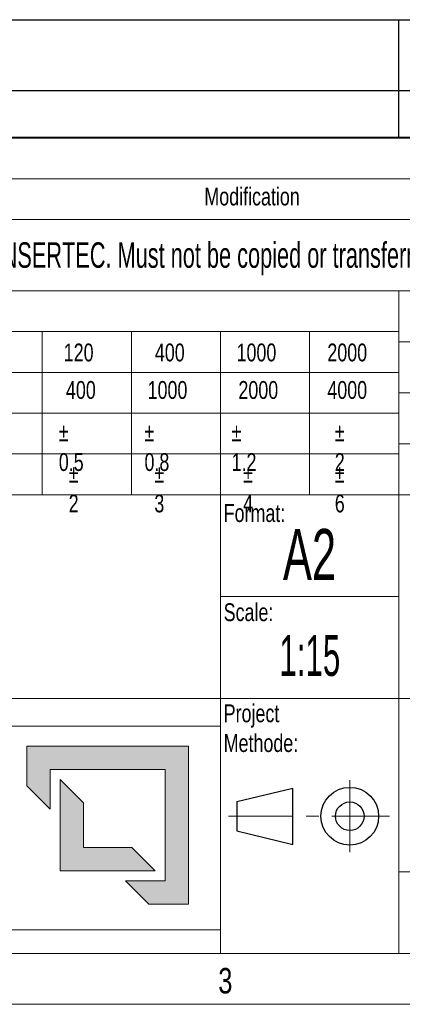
# Model space of a CAD drawing. Header units: millimetres. Extents: x 15 to 592, y 5 to 415.
# Tile 10 of 12: x 457 to 494, y 5 to 102. Entities that reach past the tile are written whole.
import ezdxf

# ---------------------------------------------------------------- set-up
doc = ezdxf.new("R2010")
doc.units = ezdxf.units.MM
doc.linetypes.add('CENTER', pattern=[10.16, 6.35, -1.27, 1.27, -1.27])
doc.linetypes.add('CENTERX2', pattern=[20.32, 12.7, -2.54, 2.54, -2.54])
doc.layers.add('COTAS', color=166, linetype='Continuous')
doc.layers.add('SLD-0', color=179, linetype='Continuous')
doc.styles.add('SLDTEXTSTYLE0', font='TXT', dxfattribs={"width": 0.75})
doc.styles.add('SLDTEXTSTYLE1', font='TXT', dxfattribs={"width": 0.574367})
doc.styles.add('SLDTEXTSTYLE2', font='TXT', dxfattribs={"width": 0.638186})

# ---------------------------------------------------------------- blocks, each defined once
blk = doc.blocks.new('LOGO_sombreado')
at = {"linetype": 'Continuous'}
for points in [[(69.338, 18.023), (53.486, 18.023), (53.486, 14.148), (55.776, 11.858), (55.776, 15.733), (67.048, 15.733), (67.048, 4.812), (63.173, 4.812), (65.463, 2.523), (69.338, 2.523)], [(59.044, 12.465), (56.754, 14.754), (56.754, 5.791), (66.07, 5.791), (63.78, 8.081), (59.044, 8.081)]]:
    blk.add_hatch(color=7, dxfattribs=at).paths.add_polyline_path(points, flags=0)
at = {"color": 7, "linetype": 'Continuous', "lineweight": 18}
for p, q in [((0, 20), (72.5, 20)), ((72.5, 20), (72.502, 20.001)), ((72.5, 20), (72.5, 0)), ((53.486, 14.148), (53.486, 18.023)), ((53.486, 18.023), (69.338, 18.023)), ((69.338, 18.023), (69.338, 2.523)), ((67.048, 15.733), (55.776, 15.733)), ((55.776, 15.733), (55.776, 11.858)), ((67.048, 4.812), (67.048, 15.733)), ((56.754, 5.791), (56.754, 14.754)), ((56.754, 14.754), (59.044, 12.465)), ((55.776, 11.858), (53.486, 14.148)), ((59.044, 12.465), (59.044, 8.081)), ((59.044, 8.081), (63.78, 8.081)), ((63.78, 8.081), (66.07, 5.791)), ((66.07, 5.791), (56.754, 5.791)), ((65.463, 2.523), (63.173, 4.812)), ((63.173, 4.812), (67.048, 4.812)), ((69.338, 2.523), (65.463, 2.523)), ((0, 0), (72.5, 0))]:
    blk.add_line(p, q, dxfattribs=at)
blk = doc.blocks.new('SW_TABLEANNOTATION_0')
at = {"layer": 'COTAS', "color": 0}
for p, q in [((15, 6.939), (90.053, 6.939)), ((90.053, 6.939), (90.053, 0)), ((90.053, 6.939), (106.053, 6.939)), ((15, 0), (90.053, 0)), ((90.053, 0), (90.053, -4.586)), ((90.053, 0), (106.053, 0)), ((15, -4.586), (90.053, -4.586)), ((90.053, -4.586), (106.053, -4.586))]:
    blk.add_line(p, q, dxfattribs=at)

msp = doc.modelspace()

# ---------------------------------------------------------------- linework, layer by layer
at = {"color": 7, "linetype": 'Continuous', "lineweight": 18}
for p, q in [((404, 90), (584, 90)), ((404, 86), (584, 86)), ((404, 82), (584, 82)), ((404, 75), (584, 75)), ((494, 75), (494, 10)), ((404, 71), (494, 71)), ((459, 55), (459, 71)), ((467.75, 55), (467.75, 71)), ((476.5, 55), (476.5, 71)), ((485.25, 55), (485.25, 71)), ((554, 70), (494, 70)), ((404, 67), (494, 67)), ((554, 65), (494, 65)), ((404, 63), (494, 63)), ((554, 60), (494, 60)), ((404, 59), (494, 59)), ((450.25, 55), (459, 55)), ((459, 55), (467.75, 55)), ((467.75, 55), (476.5, 55)), ((476.5, 55), (485.25, 55)), ((476.5, 55), (476.5, 35)), ((485.25, 55), (494, 55)), ((494, 55), (509, 55)), ((476.5, 45), (494, 45)), ((404, 35), (494, 35)), ((476.5, 35), (476.5, 10)), ((494, 35), (584, 35)), ((494, 18), (584, 18)), ((584, 10), (20, 10)), ((404, 10), (584, 10)), ((589, 5), (15, 5))]:
    msp.add_line(p, q, dxfattribs=at)
at = {"color": 7, "linetype": 'Continuous', "lineweight": 25}
for p, q in [((478.10603, 24.8924), (483.59097, 26.22209)), ((483.59097, 20.68966), (483.59097, 26.22209)), ((478.10603, 24.8924), (478.10603, 22.01934)), ((478.10603, 22.01934), (483.59097, 20.68966))]:
    msp.add_line(p, q, dxfattribs=at)
at = {"color": 7, "linetype": 'CENTERX2', "lineweight": 18}
msp.add_line((489.19464, 27.00565), (489.19464, 19.92984), dxfattribs=at)
at = {"color": 7, "linetype": 'CENTER', "lineweight": 18}
msp.add_line((477.27498, 23.45587), (493.08871, 23.45587), dxfattribs=at)
at = {"color": 7, "linetype": 'Continuous', "lineweight": 25}
for radius in [2.83118, 1.40092]:
    msp.add_circle((489.19464, 23.45587), radius, dxfattribs=at)

# ---------------------------------------------------------------- block references
at = {"color": 7, "linetype": 'Continuous'}
msp.add_blockref('LOGO_sombreado', (404.00963, 12.29796), dxfattribs=at)
at = {"layer": 'COTAS'}
msp.add_blockref('SW_TABLEANNOTATION_0', (403.91063, 94.67135), dxfattribs=at)

# ---------------------------------------------------------------- texts
at = {"color": 7, "linetype": 'Continuous', "lineweight": 0, "style": 'SLDTEXTSTYLE0'}
for s, insert, char_height, attachment_point in [('Modification', (479.59903, 85.13631), 1.75, 2), ('Tolerance for dimensions without tol. according to ISO 2768-mK', (404.64007, 73.81161), 1.75, 1), ('120', (461.11078, 69.83516), 1.75, 1), ('400', (470.05777, 69.83516), 1.75, 1), ('1000', (478.07594, 69.83516), 1.75, 1), ('2000', (486.99117, 69.83516), 1.75, 1), ('400', (461.32708, 66.15427), 1.75, 1), ('1000', (469.34525, 66.15427), 1.75, 1), ('2000', (478.26048, 66.15427), 1.75, 1), ('4000', (486.99117, 66.15427), 1.75, 1), ('%%p^J0.5', (460.62525, 61.99897), 1.75, 1), ('%%p^J0.8', (469.03742, 61.99897), 1.75, 1), ('%%p^J1.2', (477.58975, 61.99897), 1.75, 1), ('%%p^J2', (487.72144, 61.99897), 1.75, 1), ('%%p^J2', (461.59504, 57.93582), 1.75, 1), ('%%p^J3', (470.00721, 57.93582), 1.75, 1), ('%%p^J4', (478.73256, 57.93582), 1.75, 1), ('%%p^J6', (487.72144, 57.93582), 1.75, 1), ('Format:', (476.81201, 54.07419), 1.75, 1), ('Scale:', (476.81201, 44.3477), 1.75, 1), ('Project^JMethode:', (476.81201, 34.42461), 1.75, 1), ('3', (476.97483, 8.56267), 2.5, 2)]:
    msp.add_mtext(s, dxfattribs=dict(at, insert=insert, char_height=char_height, attachment_point=attachment_point))
at = {"layer": 'SLD-0', "color": 7, "attachment_point": 2}
for s, insert, char_height, style in [('This drawing is property of INSERTEC. Must not be copied or transferred to third parties in any way without written authorization.', (489.52452, 79.76737), 2.5, 'SLDTEXTSTYLE2'), ('A2', (485.24283, 51.63663), 5, 'SLDTEXTSTYLE2'), ('1:15', (485.27221, 41.22544), 4, 'SLDTEXTSTYLE1')]:
    msp.add_mtext(s, dxfattribs=dict(at, insert=insert, char_height=char_height, style=style))

doc.saveas('drawing.dxf')
